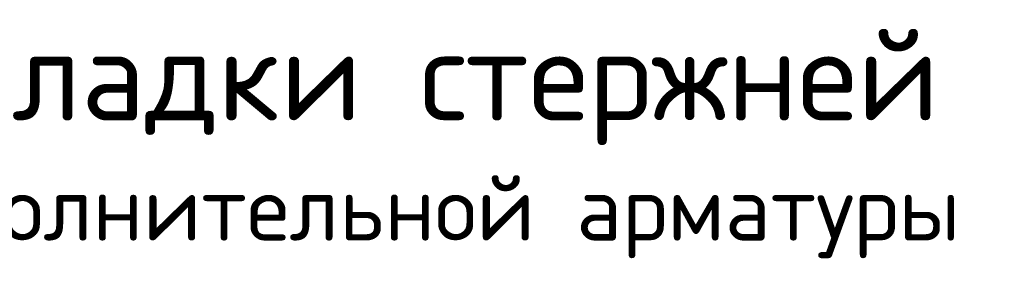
# Model space of a CAD drawing. Header units: metres. Extents: x -38 to 102, y -15 to 21.
# Tile 214 of 229: x 76.554 to 77.122, y 8.525 to 8.665. Entities that reach past the tile are written whole.
import ezdxf

# ---------------------------------------------------------------- set-up
doc = ezdxf.new("R2010")
doc.units = ezdxf.units.M

msp = doc.modelspace()

# ---------------------------------------------------------------- texts
at = {"color": 7, "linetype": 'Continuous', "lineweight": 13, "transparency": 33554687, "insert": (76.64119, 8.65893), "char_height": 0.0525, "width": 1.2320438, "attachment_point": 2, "line_spacing_factor": 0.963855}
msp.add_mtext('\\A1;{\\fISOCPEUR|i0|b0;\\H0.052500;\\W1.000000;\\C7;Схема раскладки стержней}\\P{\\fISOCPEUR|i0|b0;\\H0.037500;\\W1.000000;\\C7;фоновой и дополнительной арматуры}\\P', dxfattribs=at)
msp.add_mtext('\\A1;{\\fISOCPEUR|i0|b0;\\H0.052500;\\W1.000000;\\C7;Схема раскладки стержней}\\P{\\fISOCPEUR|i0|b0;\\H0.037500;\\W1.000000;\\C7;фоновой и дополнительной арматуры}\\P', dxfattribs=at)
msp.add_mtext('\\A1;{\\fISOCPEUR|i0|b0;\\H0.052500;\\W1.000000;\\C7;Схема раскладки стержней}\\P{\\fISOCPEUR|i0|b0;\\H0.037500;\\W1.000000;\\C7;фоновой и дополнительной арматуры}\\P', dxfattribs=at)

doc.saveas('drawing.dxf')
